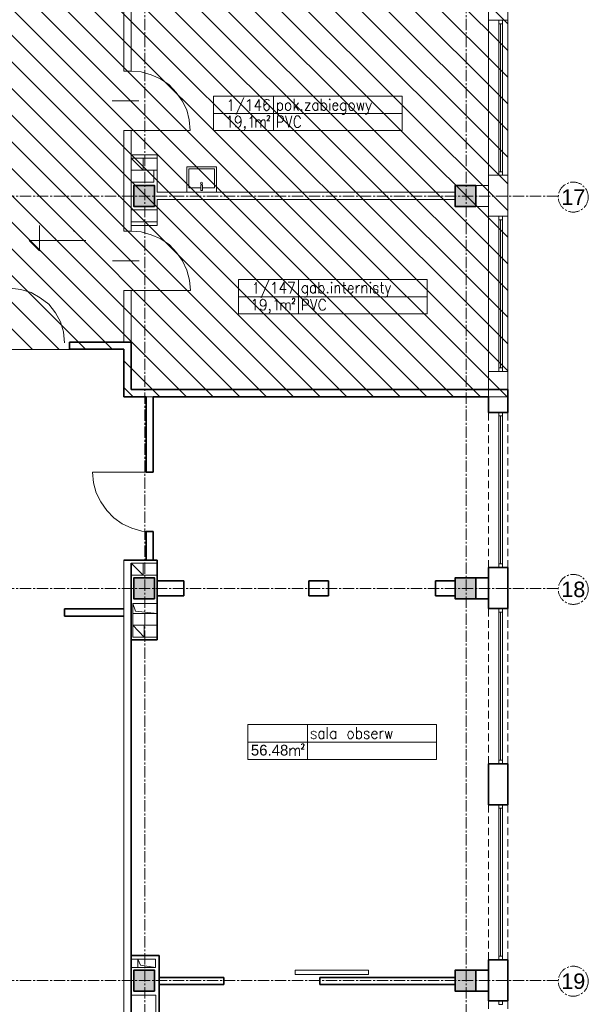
# Model space of a CAD drawing. Header units: millimetres. Extents: x -9409 to -3369, y 19372 to 27782.
# Tile 24 of 25: x -5500 to -4544, y 24533 to 26189. Entities that reach past the tile are written whole.
import ezdxf
from ezdxf.enums import TextEntityAlignment as Align

# ---------------------------------------------------------------- set-up
doc = ezdxf.new("R2010")
doc.units = ezdxf.units.MM
doc.linetypes.add('CENTER2', pattern=[28.575, 19.05, -3.175, 3.175, -3.175])
doc.linetypes.add('DASHED', pattern=[19.05, 12.7, -6.35])
doc.layers.add('D-opis', color=104, linetype='Continuous')
doc.layers.add('PDF _Geometria', color=7, linetype='Continuous')
for name, color, linetype, lineweight in [('sq_bud istn', 253, 'Continuous', 15), ('SQ_ISTN.Ściany', 140, 'Continuous', 35), ('Sq_Okna', 170, 'Continuous', 9), ('SQ_Osie', 220, 'CENTER2', 9)]:
    doc.layers.add(name, color=color, linetype=linetype, lineweight=lineweight)
doc.layers.add('SQ_Widok', color=7, linetype='DASHED', lineweight=15, true_color=0x474747)
doc.styles.add('ARIAL', font='arial.ttf')
doc.styles.get("Standard").update_dxf_attribs({"font": 'arial.ttf'})
pattern_1 = [(135, (-42245.2, -6343.187), (-22.45064, -22.45064), [])]

# ---------------------------------------------------------------- blocks, each defined once
blk = doc.blocks.new('słupy konstr bud B')
at = {"layer": 'SQ_ISTN.Ściany', "lineweight": 5}
h = blk.add_hatch(dxfattribs=at)
h.set_pattern_fill('JIS_STN_1E', color=256, scale=10)
h.paths.add_polyline_path([(21350.8, 18613.9), (21315.8, 18613.9), (21315.8, 18578.9), (21350.8, 18578.9)])
h.paths.add_polyline_path([(21890.8, 18613.9), (21855.8, 18613.9), (21855.8, 18578.9), (21890.8, 18578.9)])
h.paths.add_polyline_path([(22190.8, 18613.9), (22155.8, 18613.9), (22155.8, 18578.9), (22190.8, 18578.9)])
h.paths.add_polyline_path([(22730.8, 18613.9), (22695.8, 18613.9), (22695.8, 18578.9), (22730.8, 18578.9)])
h.paths.add_polyline_path([(22730.8, 17953.9), (22695.8, 17953.9), (22695.8, 17918.9), (22730.8, 17918.9)])
h.paths.add_polyline_path([(22190.8, 17953.9), (22155.8, 17953.9), (22155.8, 17918.9), (22190.8, 17918.9)])
h.paths.add_polyline_path([(21890.8, 17953.9), (21855.8, 17953.9), (21855.8, 17918.9), (21890.8, 17918.9)])
h.paths.add_polyline_path([(21350.8, 17953.9), (21315.8, 17953.9), (21315.8, 17918.9), (21350.8, 17918.9)])
h.paths.add_polyline_path([(21350.8, 17293.9), (21315.8, 17293.9), (21315.8, 17258.9), (21350.8, 17258.9)])
h.paths.add_polyline_path([(21890.8, 17293.9), (21855.8, 17293.9), (21855.8, 17258.9), (21890.8, 17258.9)])
h.paths.add_polyline_path([(22190.8, 17293.9), (22155.8, 17293.9), (22155.8, 17258.9), (22190.8, 17258.9)])
h.paths.add_polyline_path([(22730.8, 17293.9), (22695.8, 17293.9), (22695.8, 17258.9), (22730.8, 17258.9)])
h.paths.add_polyline_path([(22695.8, 16633.9), (22730.8, 16633.9), (22730.8, 16598.9), (22695.8, 16598.9)])
h.paths.add_polyline_path([(22695.8, 14653.9), (22730.8, 14653.9), (22730.8, 14618.9), (22695.8, 14618.9)])
h.paths.add_polyline_path([(22695.8, 15313.9), (22730.8, 15313.9), (22730.8, 15278.9), (22695.8, 15278.9)])
h.paths.add_polyline_path([(22695.8, 15973.9), (22730.8, 15973.9), (22730.8, 15938.9), (22695.8, 15938.9)])
h.paths.add_polyline_path([(22155.8, 14653.9), (22190.8, 14653.9), (22190.8, 14618.9), (22155.8, 14618.9)])
h.paths.add_polyline_path([(22155.8, 15313.9), (22190.8, 15313.9), (22190.8, 15278.9), (22155.8, 15278.9)])
h.paths.add_polyline_path([(22155.8, 15973.9), (22190.8, 15973.9), (22190.8, 15938.9), (22155.8, 15938.9)])
h.paths.add_polyline_path([(22155.8, 16633.9), (22190.8, 16633.9), (22190.8, 16598.9), (22155.8, 16598.9)])
h.paths.add_polyline_path([(21855.8, 14653.9), (21890.8, 14653.9), (21890.8, 14618.9), (21855.8, 14618.9)])
h.paths.add_polyline_path([(21855.8, 15313.9), (21890.8, 15313.9), (21890.8, 15278.9), (21855.8, 15278.9)])
h.paths.add_polyline_path([(21855.8, 15973.9), (21890.8, 15973.9), (21890.8, 15938.9), (21855.8, 15938.9)])
h.paths.add_polyline_path([(21855.8, 16633.9), (21890.8, 16633.9), (21890.8, 16598.9), (21855.8, 16598.9)])
h.paths.add_polyline_path([(21315.8, 14653.9), (21350.8, 14653.9), (21350.8, 14618.9), (21315.8, 14618.9)])
h.paths.add_polyline_path([(21315.8, 15313.9), (21350.8, 15313.9), (21350.8, 15278.9), (21315.8, 15278.9)])
h.paths.add_polyline_path([(21315.8, 15973.9), (21350.8, 15973.9), (21350.8, 15938.9), (21315.8, 15938.9)])
h.paths.add_polyline_path([(21315.8, 16633.9), (21350.8, 16633.9), (21350.8, 16598.9), (21315.8, 16598.9)])
at = {"layer": 'SQ_ISTN.Ściany'}
for points in [[(21315.8, 15973.9), (21350.8, 15973.9), (21350.8, 15938.9), (21315.8, 15938.9)], [(21855.8, 15973.9), (21890.8, 15973.9), (21890.8, 15938.9), (21855.8, 15938.9)], [(21315.8, 15313.9), (21350.8, 15313.9), (21350.8, 15278.9), (21315.8, 15278.9)], [(21855.8, 15313.9), (21890.8, 15313.9), (21890.8, 15278.9), (21855.8, 15278.9)], [(21315.8, 14653.9), (21350.8, 14653.9), (21350.8, 14618.9), (21315.8, 14618.9)], [(21855.8, 14653.9), (21890.8, 14653.9), (21890.8, 14618.9), (21855.8, 14618.9)]]:
    blk.add_lwpolyline(points, close=True, dxfattribs=at)
blk = doc.blocks.new('ist osie bud B')
at = {"layer": 'SQ_Osie'}
for p, q in [((21333.3, 13852.7), (21333.3, 19362.9)), ((21873.3, 13852.7), (21873.3, 19362.9))]:
    blk.add_line(p, q, dxfattribs=at)
for points in [[(21178.3, 15956.4), (22845.3, 15956.4)], [(21178.3, 15296.4), (22845.3, 15296.4)], [(21178.3, 14636.4), (22845.3, 14636.4)]]:
    blk.add_lwpolyline(points, dxfattribs=at)
at = {"layer": 'SQ_Osie', "linetype": 'ByBlock'}
for centre in [(21153.1, 15957.3), (21153.1, 15298.1), (21153.1, 14638.2)]:
    blk.add_circle(centre, 25.2, dxfattribs=at)
at = {"layer": 'SQ_Osie'}
for s, p in [('19', (21153.1, 15957.3)), ('18', (21153.1, 15298.1)), ('17', (21153.1, 14638.2))]:
    blk.add_text(s, height=26, rotation=180, dxfattribs=at).set_placement(p, align=Align.MIDDLE_CENTER)
blk = doc.blocks.new('sanit-umywalka')
for points in [[(47.8, -2.5), (0, -2.5), (0, 53.1), (47.8, 53.1)], [(14, 23.5), (14, 26.5), (3, 26.5), (3, 23.5)]]:
    blk.add_lwpolyline(points, close=True)
blk.add_lwpolyline([(8, 26.5), (8, 49.1), (43.8, 49.1), (43.8, 1.5), (8, 1.5), (8, 23.5)])
blk.add_circle((17, 25), 1.87)

msp = doc.modelspace()

# ---------------------------------------------------------------- hatches: boundary and pattern name
at = {"layer": 'sq_bud istn'}
h = msp.add_hatch(dxfattribs=at)
h.set_pattern_fill('LINE', color=256, scale=10, angle=135)
h.set_pattern_definition(pattern_1)
h.paths.add_polyline_path([(-4679.7, 26586.7), (-4581.7, 26586.7), (-4581.7, 26849.1), (-6739.6, 26849.1), (-6739.6, 26586.7), (-6199.7, 26586.7), (-6203, 25479.8), (-6739.6, 25479.8), (-6739.6, 23945.5), (-6203, 23945.5), (-6203, 23575.2), (-5917.7, 23574.8), (-5918, 23912.3), (-5754.7, 23912.3), (-5754.7, 24338.7), (-5554.7, 24338.7), (-5554.7, 25634.3), (-5324.7, 25634.3), (-5324.7, 25554.7), (-5287.7, 25554.7), (-4679.7, 25554.7)])
h = msp.add_hatch(dxfattribs=at)
h.set_pattern_fill('LINE', color=256, scale=10, angle=135)
h.set_pattern_definition(pattern_1)
h.paths.add_polyline_path([(-5452.6, 25842.1), (-5455.1, 25842.1), (-5456, 25841.2), (-5456.8, 25841.2), (-5456.8, 25840.4), (-5457.6, 25840.4), (-5457.6, 25839.5), (-5457.6, 25839.5), (-5458.5, 25838.7), (-5458.5, 25837.8), (-5458.5, 25837), (-5459.3, 25837), (-5459.3, 25836.1), (-5459.3, 25834.4), (-5459.3, 25831), (-5459.3, 25828.5), (-5459.3, 25827.7), (-5459.3, 25827.7), (-5458.5, 25826.8), (-5458.5, 25826), (-5458.5, 25825.1), (-5452.6, 25825.1), (-5453.4, 25825.1), (-5454.3, 25826), (-5454.3, 25826), (-5455.1, 25826.8), (-5455.1, 25827.7), (-5455.1, 25828.5), (-5455.1, 25829.4), (-5456, 25830.2), (-5456, 25832.7), (-5456, 25833.6), (-5455.1, 25834.4), (-5455.1, 25835.3), (-5455.1, 25836.1), (-5455.1, 25837), (-5455.1, 25837.8), (-5454.3, 25837.8), (-5454.3, 25838.7), (-5447.5, 25838.7), (-5447.5, 25840.4), (-5448.3, 25840.4), (-5449.2, 25841.2), (-5449.2, 25841.2), (-5450, 25842.1), (-5451.7, 25842.1)])
h = msp.add_hatch(dxfattribs=at)
h.set_pattern_fill('LINE', color=256, scale=10, angle=135)
h.set_pattern_definition(pattern_1)
h.paths.add_polyline_path([(-5414.5, 25842.1), (-5417, 25842.1), (-5417.9, 25841.2), (-5418.7, 25841.2), (-5418.7, 25840.4), (-5419.6, 25840.4), (-5419.6, 25839.5), (-5419.6, 25839.5), (-5420.4, 25838.7), (-5420.4, 25837.8), (-5420.4, 25837), (-5421.3, 25837), (-5421.3, 25836.1), (-5421.3, 25834.4), (-5421.3, 25831), (-5421.3, 25828.5), (-5421.3, 25827.7), (-5421.3, 25827.7), (-5420.4, 25826.8), (-5420.4, 25826), (-5420.4, 25825.1), (-5414.5, 25825.1), (-5415.3, 25825.1), (-5416.2, 25826), (-5416.2, 25826), (-5417, 25826.8), (-5417, 25827.7), (-5417, 25828.5), (-5417, 25829.4), (-5417.9, 25830.2), (-5417.9, 25832.7), (-5417.9, 25833.6), (-5417, 25834.4), (-5417, 25835.3), (-5417, 25836.1), (-5417, 25837), (-5417, 25837.8), (-5416.2, 25837.8), (-5416.2, 25838.7), (-5409.4, 25838.7), (-5409.4, 25840.4), (-5410.3, 25840.4), (-5411.1, 25841.2), (-5411.1, 25841.2), (-5412, 25842.1), (-5413.6, 25842.1)])
h = msp.add_hatch(dxfattribs=at)
h.set_pattern_fill('LINE', color=256, scale=10, angle=135)
h.set_pattern_definition(pattern_1)
h.paths.add_polyline_path([(-5447.5, 25838.7), (-5452.6, 25838.7), (-5450.9, 25838.7), (-5450.9, 25837.8), (-5450.9, 25837.8), (-5450, 25837), (-5450, 25836.1), (-5450, 25835.3), (-5450, 25831.9), (-5450, 25829.4), (-5450, 25828.5), (-5450, 25827.7), (-5450, 25826.8), (-5450.9, 25826.8), (-5450.9, 25826), (-5451.7, 25826), (-5451.7, 25825.1), (-5458.5, 25825.1), (-5457.6, 25824.3), (-5457.6, 25823.4), (-5456.8, 25823.4), (-5456, 25822.6), (-5455.1, 25822.6), (-5454.3, 25821.7), (-5450.9, 25821.7), (-5450, 25822.6), (-5449.2, 25822.6), (-5448.3, 25823.4), (-5448.3, 25824.3), (-5447.5, 25824.3), (-5447.5, 25825.1), (-5447.5, 25825.1), (-5446.6, 25826), (-5446.6, 25827.7), (-5446.6, 25828.5), (-5446.6, 25829.4), (-5445.8, 25830.2), (-5445.8, 25831), (-5445.8, 25834.4), (-5446.6, 25834.4), (-5446.6, 25836.1), (-5446.6, 25837), (-5446.6, 25837.8), (-5446.6, 25838.7)])
h = msp.add_hatch(dxfattribs=at)
h.set_pattern_fill('LINE', color=256, scale=10, angle=135)
h.set_pattern_definition(pattern_1)
h.paths.add_polyline_path([(-5439, 25826.8), (-5443.3, 25826.8), (-5443.3, 25822.6), (-5440.7, 25822.6), (-5440.7, 25821.7), (-5440.7, 25821.7), (-5441.6, 25820.9), (-5441.6, 25820.1), (-5442.4, 25820.1), (-5442.4, 25819.2), (-5443.3, 25819.2), (-5443.3, 25817.5), (-5442.4, 25818.4), (-5441.6, 25818.4), (-5440.7, 25819.2), (-5439.9, 25819.2), (-5439.9, 25820.1), (-5439.9, 25820.1), (-5439, 25820.9), (-5439, 25822.6)])
h = msp.add_hatch(dxfattribs=at)
h.set_pattern_fill('LINE', color=256, scale=10, angle=135)
h.set_pattern_definition(pattern_1)
h.paths.add_polyline_path([(-5409.4, 25838.7), (-5414.5, 25838.7), (-5412.8, 25838.7), (-5412.8, 25837.8), (-5412.8, 25837.8), (-5412, 25837), (-5412, 25836.1), (-5412, 25835.3), (-5412, 25831.9), (-5412, 25829.4), (-5412, 25828.5), (-5412, 25827.7), (-5412, 25826.8), (-5412.8, 25826.8), (-5412.8, 25826), (-5413.6, 25826), (-5413.6, 25825.1), (-5420.4, 25825.1), (-5419.6, 25824.3), (-5419.6, 25823.4), (-5418.7, 25823.4), (-5417.9, 25822.6), (-5417, 25822.6), (-5416.2, 25821.7), (-5412.8, 25821.7), (-5412, 25822.6), (-5411.1, 25822.6), (-5410.3, 25823.4), (-5410.3, 25824.3), (-5409.4, 25824.3), (-5409.4, 25825.1), (-5409.4, 25825.1), (-5408.6, 25826), (-5408.6, 25827.7), (-5408.6, 25828.5), (-5408.6, 25829.4), (-5407.7, 25830.2), (-5407.7, 25831), (-5407.7, 25834.4), (-5408.6, 25834.4), (-5408.6, 25836.1), (-5408.6, 25837), (-5408.6, 25837.8), (-5408.6, 25838.7)])
at = {"layer": 'SQ_ISTN.Ściany', "lineweight": 5}
h = msp.add_hatch(dxfattribs=at)
h.set_pattern_fill('JIS_STN_1E', color=256, scale=10, angle=180)
h.set_pattern_definition([(225, (16582.609, 40528.714), (7.0710678, -7.0710678), []), (225, (16575.559, 40528.714), (7.0710678, -7.0710678), [10, -5])])
h.paths.add_polyline_path([(-4768.2, 21914.8), (-4733.2, 21914.8), (-4733.2, 21949.8), (-4768.2, 21949.8)])
h.paths.add_polyline_path([(-5308.2, 21914.8), (-5273.2, 21914.8), (-5273.2, 21949.8), (-5308.2, 21949.8)])
h.paths.add_polyline_path([(-5608.2, 21914.8), (-5573.2, 21914.8), (-5573.2, 21949.8), (-5608.2, 21949.8)])
h.paths.add_polyline_path([(-6148.2, 21914.8), (-6113.2, 21914.8), (-6113.2, 21949.8), (-6148.2, 21949.8)])
h.paths.add_polyline_path([(-6148.2, 22574.8), (-6113.2, 22574.8), (-6113.2, 22609.8), (-6148.2, 22609.8)])
h.paths.add_polyline_path([(-5608.2, 22574.8), (-5573.2, 22574.8), (-5573.2, 22609.8), (-5608.2, 22609.8)])
h.paths.add_polyline_path([(-5308.2, 22574.8), (-5273.2, 22574.8), (-5273.2, 22609.8), (-5308.2, 22609.8)])
h.paths.add_polyline_path([(-4768.2, 22574.8), (-4733.2, 22574.8), (-4733.2, 22609.8), (-4768.2, 22609.8)])
h.paths.add_polyline_path([(-4768.2, 23234.8), (-4733.2, 23234.8), (-4733.2, 23269.8), (-4768.2, 23269.8)])
h.paths.add_polyline_path([(-5308.2, 23234.8), (-5273.2, 23234.8), (-5273.2, 23269.8), (-5308.2, 23269.8)])
h.paths.add_polyline_path([(-5608.2, 23234.8), (-5573.2, 23234.8), (-5573.2, 23269.8), (-5608.2, 23269.8)])
h.paths.add_polyline_path([(-6148.2, 23234.8), (-6113.2, 23234.8), (-6113.2, 23269.8), (-6148.2, 23269.8)])
h.paths.add_polyline_path([(-6113.2, 23894.8), (-6148.2, 23894.8), (-6148.2, 23929.8), (-6113.2, 23929.8)])
h.paths.add_polyline_path([(-6113.2, 25874.8), (-6148.2, 25874.8), (-6148.2, 25909.8), (-6113.2, 25909.8)])
h.paths.add_polyline_path([(-6113.2, 25214.8), (-6148.2, 25214.8), (-6148.2, 25249.8), (-6113.2, 25249.8)])
h.paths.add_polyline_path([(-6113.2, 24554.8), (-6148.2, 24554.8), (-6148.2, 24589.8), (-6113.2, 24589.8)])
h.paths.add_polyline_path([(-5573.2, 25874.8), (-5608.2, 25874.8), (-5608.2, 25909.8), (-5573.2, 25909.8)])
h.paths.add_polyline_path([(-5573.2, 25214.8), (-5608.2, 25214.8), (-5608.2, 25249.8), (-5573.2, 25249.8)])
h.paths.add_polyline_path([(-5573.2, 24554.8), (-5608.2, 24554.8), (-5608.2, 24589.8), (-5573.2, 24589.8)])
h.paths.add_polyline_path([(-5573.2, 23894.8), (-5608.2, 23894.8), (-5608.2, 23929.8), (-5573.2, 23929.8)])
h.paths.add_polyline_path([(-5273.2, 25874.8), (-5308.2, 25874.8), (-5308.2, 25909.8), (-5273.2, 25909.8)])
h.paths.add_polyline_path([(-5273.2, 25214.8), (-5308.2, 25214.8), (-5308.2, 25249.8), (-5273.2, 25249.8)])
h.paths.add_polyline_path([(-5273.2, 24554.8), (-5308.2, 24554.8), (-5308.2, 24589.8), (-5273.2, 24589.8)])
h.paths.add_polyline_path([(-5273.2, 23894.8), (-5308.2, 23894.8), (-5308.2, 23929.8), (-5273.2, 23929.8)])
h.paths.add_polyline_path([(-4733.2, 25874.8), (-4768.2, 25874.8), (-4768.2, 25909.8), (-4733.2, 25909.8)])
h.paths.add_polyline_path([(-4733.2, 25214.8), (-4768.2, 25214.8), (-4768.2, 25249.8), (-4733.2, 25249.8)])
h.paths.add_polyline_path([(-4733.2, 24554.8), (-4768.2, 24554.8), (-4768.2, 24589.8), (-4733.2, 24589.8)])
h.paths.add_polyline_path([(-4733.2, 23894.8), (-4768.2, 23894.8), (-4768.2, 23929.8), (-4733.2, 23929.8)])

# ---------------------------------------------------------------- linework, layer by layer
at = {"layer": 'PDF _Geometria', "lineweight": 9}
msp.add_lwpolyline([(-5277.5, 25427.7), (-5377.4, 25427.7), (-5375.7, 25410), (-5371.5, 25393), (-5363.8, 25377.8), (-5353.7, 25363.4), (-5341.8, 25350.7), (-5327.5, 25340.6), (-5311.4, 25333.8), (-5294.5, 25328.7), (-5277.5, 25327.9)], dxfattribs=at)
at = {"layer": 'PDF _Geometria', "lineweight": 13}
for points in [[(-5268.7, 25274.6), (-5312.7, 25274.6), (-5312.7, 25254.3), (-5268.7, 25254.3)], [(-5292.4, 25274.6), (-5292.4, 25254.3), (-5312.7, 25274.6)], [(-5310.1, 25189.9), (-5268.7, 25189.9), (-5305.1, 25194.2), (-5310.1, 25206.9)], [(-5290.7, 25170.5), (-5290.7, 25150.2), (-5310.1, 25170.5), (-5268.7, 25170.5)], [(-4983.1, 24998.7), (-4983.1, 24979.3)], [(-4934, 24998.7), (-4934, 24979.3)], [(-5001.7, 24989.4), (-5002.5, 24991.1), (-5005.1, 24992), (-5006.8, 24992), (-5009.3, 24991.1), (-5010.1, 24989.4), (-5009.3, 24987.7), (-5007.6, 24986.9), (-5004.2, 24985.2), (-5002.5, 24984.3), (-5001.7, 24982.6), (-5001.7, 24981.8), (-5002.5, 24980.1), (-5005.1, 24979.3), (-5006.8, 24979.3), (-5009.3, 24980.1), (-5010.1, 24981.8)], [(-4989, 24989.4), (-4989.8, 24991.1), (-4991.5, 24992), (-4994.1, 24992), (-4995.7, 24991.1), (-4996.6, 24989.4), (-4997.4, 24986.9), (-4997.4, 24984.3), (-4996.6, 24981.8), (-4995.7, 24980.1), (-4994.1, 24979.3), (-4991.5, 24979.3), (-4989.8, 24980.1), (-4989, 24981.8)], [(-4989, 24992), (-4989, 24979.3)], [(-4968.7, 24989.4), (-4970.4, 24991.1), (-4972.1, 24992), (-4973.7, 24992), (-4975.4, 24991.1), (-4977.1, 24989.4), (-4978, 24986.9), (-4978, 24984.3), (-4977.1, 24981.8), (-4975.4, 24980.1), (-4973.7, 24979.3), (-4972.1, 24979.3), (-4970.4, 24980.1), (-4968.7, 24981.8)], [(-4968.7, 24992), (-4968.7, 24979.3)], [(-4934, 24989.4), (-4932.3, 24991.1), (-4931.4, 24992), (-4928.9, 24992), (-4927.2, 24991.1), (-4925.5, 24989.4), (-4925.5, 24981.8), (-4927.2, 24980.1), (-4928.9, 24979.3), (-4931.4, 24979.3), (-4932.3, 24980.1), (-4934, 24981.8)], [(-4912.8, 24989.4), (-4913.7, 24991.1), (-4915.4, 24992), (-4917.9, 24992), (-4920.4, 24991.1), (-4920.4, 24987.7), (-4918.7, 24986.9), (-4915.4, 24985.2), (-4913.7, 24984.3), (-4912.8, 24982.6), (-4912.8, 24981.8), (-4913.7, 24980.1), (-4915.4, 24979.3), (-4917.9, 24979.3), (-4920.4, 24980.1), (-4920.4, 24981.8)], [(-4908.6, 24986.9), (-4899.3, 24986.9), (-4899.3, 24988.6), (-4900.1, 24990.3), (-4901, 24991.1), (-4902.7, 24992), (-4904.4, 24992), (-4906.1, 24991.1), (-4907.7, 24989.4), (-4908.6, 24986.9), (-4908.6, 24984.3), (-4907.7, 24981.8), (-4906.1, 24980.1), (-4904.4, 24979.3), (-4902.7, 24979.3), (-4901, 24980.1), (-4899.3, 24981.8)], [(-4894.2, 24992), (-4894.2, 24979.3)], [(-4894.2, 24986.9), (-4893.4, 24989.4), (-4892.5, 24991.1), (-4890.8, 24992), (-4888.3, 24992)], [(-4885.7, 24992), (-4882.4, 24979.3), (-4879.8, 24992), (-4877.3, 24979.3), (-4873.9, 24992)], [(-4799.4, 24973.3), (-5016.1, 24973.3), (-5116.7, 24973.3)], [(-5026.2, 24969.1), (-5026.2, 24970), (-5025.4, 24970.8), (-5022.8, 24970.8), (-5022.8, 24970), (-5022, 24969.1), (-5022, 24968.3), (-5022.8, 24967.4), (-5022.8, 24965.7), (-5027.1, 24961.5), (-5022, 24961.5)], [(-5045.7, 24963.2), (-5045.7, 24950.5)], [(-5045.7, 24959.8), (-5043.1, 24962.3), (-5041.4, 24963.2), (-5039.7, 24963.2), (-5038.1, 24962.3), (-5037.2, 24959.8), (-5037.2, 24950.5)], [(-5037.2, 24959.8), (-5035.5, 24962.3), (-5033.8, 24963.2), (-5031.3, 24963.2), (-5030.4, 24962.3), (-5029.6, 24959.8), (-5029.6, 24950.5)], [(-5265.7, 24577.3), (-5265.7, 24614.6), (-5313.1, 24614.6)], [(-5301.2, 24594.3), (-5301.2, 24608.6), (-5297, 24598.5), (-5271.6, 24594.3)], [(-5312.7, 24497), (-5312.7, 24547.7), (-5271.2, 24547.7), (-5271.2, 24497), (-5286.5, 24501.2), (-5291.5, 24513.9), (-5291.5, 24497), (-5308.5, 24501.2), (-5312.7, 24513.9), (-5271.2, 24513.9)]]:
    msp.add_lwpolyline(points, dxfattribs=at)
for points in [[(-5268.7, 25206.9), (-5310.1, 25206.9), (-5310.1, 25150.2), (-5268.7, 25150.2)], [(-4799.4, 24944.6), (-4799.4, 25003), (-5016.1, 25003), (-5116.7, 25003), (-5116.7, 24944.6), (-5016.1, 24944.6), (-5016.1, 25003), (-5016.1, 24944.6)], [(-4945, 24992), (-4946.7, 24991.1), (-4947.5, 24989.4), (-4948.4, 24986.9), (-4948.4, 24984.3), (-4947.5, 24981.8), (-4946.7, 24980.1), (-4945, 24979.3), (-4942.4, 24979.3), (-4941.6, 24980.1), (-4939.9, 24981.8), (-4939.1, 24984.3), (-4939.1, 24986.9), (-4939.9, 24989.4), (-4941.6, 24991.1), (-4942.4, 24992)], [(-5313.1, 24608.6), (-5271.6, 24608.6), (-5271.6, 24594.3), (-5313.1, 24594.3)], [(-4913.7, 24582.4), (-4913.7, 24590), (-5037.2, 24590), (-5037.2, 24582.4)]]:
    msp.add_lwpolyline(points, close=True, dxfattribs=at)
at = {"layer": 'sq_bud istn'}
for p, q in [((-5324.7, 26290.2), (-5324.7, 26102.4)), ((-4711.7, 26257.3), (-4711.7, 26188.3)), ((-4679.7, 26257.3), (-4679.7, 26188.3)), ((-5312.7, 26216.7), (-5312.7, 26102.4)), ((-4694.7, 26182.3), (-4694.7, 25933.3)), ((-4691.7, 26182.3), (-4691.7, 25933.3)), ((-4688.7, 26182.3), (-4688.7, 25933.3)), ((-5324.9, 26102.4), (-5313.1, 26102.4)), ((-5313.1, 26102.5), (-5324.7, 26102.5)), ((-5324.7, 26002.5), (-5324.7, 25833.2)), ((-5313.1, 26002.5), (-5324.7, 26002.5)), ((-5312.7, 26002.5), (-5312.7, 25833.2)), ((-5292.4, 25935.8), (-5312.7, 25956.2)), ((-5292.2, 25935.8), (-5292.2, 25956.2)), ((-5312.5, 25915.5), (-5312.5, 25935.8)), ((-5274.5, 25935.8), (-5274.5, 25915.5)), ((-4711.7, 25927.3), (-4711.7, 25858.3)), ((-4679.7, 25927.3), (-4679.7, 25858.3)), ((-5274.6, 25915.5), (-5312.7, 25915.5)), ((-4733.2, 25909.8), (-4711.7, 25909.8)), ((-4768.2, 25898.7), (-5268.7, 25898.7)), ((-4768.2, 25886.7), (-5268.7, 25886.7)), ((-4733.2, 25874.8), (-4711.7, 25874.8)), ((-4694.7, 25852.3), (-4694.7, 25603.3)), ((-4691.7, 25852.3), (-4691.7, 25603.3)), ((-4688.7, 25852.3), (-4688.7, 25603.3)), ((-5312.7, 25833.2), (-5324.7, 25833.2)), ((-5312.7, 25733.2), (-5324.9, 25733.2)), ((-5324.7, 25733.2), (-5324.7, 25646.7)), ((-5312.7, 25733.2), (-5324.7, 25733.2)), ((-5312.7, 25733.2), (-5312.7, 25646.7)), ((-4711.7, 25597.3), (-4711.7, 25554.7)), ((-4679.7, 25597.3), (-4679.7, 25554.7)), ((-5324.7, 25279.6), (-5324.7, 24491))]:
    msp.add_line(p, q, dxfattribs=at)
for points in [[(-4679.7, 26586.7), (-4581.7, 26586.7), (-4581.7, 26849.1), (-6739.6, 26849.1), (-6739.6, 26586.7), (-6199.7, 26586.7), (-6203, 25479.8), (-6739.6, 25479.8), (-6739.6, 23945.5), (-6203, 23945.5), (-6203, 23575.2), (-5917.7, 23574.8), (-5918, 23912.3), (-5754.7, 23912.3), (-5754.7, 24338.7), (-5554.7, 24338.7), (-5554.7, 25634.3), (-5324.7, 25634.3), (-5324.7, 25554.7), (-5287.7, 25554.7), (-4679.7, 25554.7)], [(-4694.7, 26182.3), (-4688.7, 26182.3), (-4688.7, 26188.3), (-4694.7, 26188.3)], [(-5049.9, 26049.1), (-5051.6, 26048.2), (-5053.3, 26046.5), (-5053.3, 26038.9), (-5051.6, 26037.2), (-5049.9, 26036.4), (-5047.4, 26036.4), (-5046.5, 26037.2), (-5044.8, 26038.9), (-5044, 26042.3), (-5044, 26044), (-5044.8, 26046.5), (-5046.5, 26048.2), (-5047.4, 26049.1)], [(-4979.7, 26055), (-4978.8, 26054.2), (-4978, 26055), (-4978.8, 26055.8)], [(-4943.3, 26049.1), (-4945, 26048.2), (-4945.8, 26046.5), (-4946.7, 26044), (-4946.7, 26042.3), (-4945.8, 26038.9), (-4945, 26037.2), (-4943.3, 26036.4), (-4940.8, 26036.4), (-4939.9, 26037.2), (-4938.2, 26038.9), (-4937.4, 26042.3), (-4937.4, 26044), (-4938.2, 26046.5), (-4939.9, 26048.2), (-4940.8, 26049.1)], [(-5026.2, 26038.1), (-5026.2, 26036.4), (-5025.4, 26037.2)], [(-4694.7, 25927.3), (-4688.7, 25927.3), (-4688.7, 25933.3), (-4694.7, 25933.3)], [(-4694.7, 25852.3), (-4688.7, 25852.3), (-4688.7, 25858.3), (-4694.7, 25858.3)], [(-4815, 25694.2), (-4815, 25751.8), (-5031.6, 25751.8), (-5132.3, 25751.8), (-5132.3, 25694.2), (-5031.6, 25694.2), (-5031.6, 25751.8), (-5031.6, 25694.2)], [(-4976.6, 25746.7), (-4975.7, 25745.9), (-4974.9, 25746.7), (-4975.7, 25747.6)], [(-4911.4, 25746.7), (-4910.6, 25745.9), (-4909.7, 25746.7), (-4910.6, 25747.6)], [(-4982.5, 25730.6), (-4983.4, 25729.8), (-4982.5, 25728.9), (-4981.7, 25729.8)], [(-4694.7, 25597.3), (-4688.7, 25597.3), (-4688.7, 25603.3), (-4694.7, 25603.3)]]:
    msp.add_lwpolyline(points, close=True, dxfattribs=at)
for points in [[(-4711.7, 25927.3), (-4711.7, 26188.3)], [(-4711.7, 26188.3), (-4679.7, 26188.3)], [(-4679.7, 25927.3), (-4679.7, 26188.3)], [(-5313.1, 26002.5), (-5213.2, 26002.5), (-5214.9, 26020.3), (-5219.1, 26037.2), (-5226.8, 26052.5), (-5236.9, 26066.8), (-5248.8, 26079.5), (-5263.2, 26089.7), (-5279.2, 26096.5), (-5296.1, 26101.5), (-5313.1, 26102.4)], [(-4857, 26031.3), (-4857, 26002.5), (-5073.6, 26002.5), (-5073.6, 26031.3), (-5073.6, 26060.1), (-5174.3, 26060.1), (-5174.3, 26002.5), (-5073.6, 26002.5), (-5073.6, 26060.1), (-4857, 26060.1), (-4857, 26031.3), (-5174.3, 26031.3)], [(-5123.5, 26058.4), (-5136.2, 26029.6)], [(-5299.5, 26052.5), (-5344.4, 26052.5)], [(-5148.1, 26051.6), (-5146.4, 26052.5), (-5144.7, 26055), (-5144.7, 26035.5)], [(-5117.6, 26051.6), (-5115.9, 26052.5), (-5113.4, 26055), (-5113.4, 26035.5)], [(-5097.3, 26035.5), (-5097.3, 26055), (-5104.9, 26042.3), (-5093.9, 26042.3)], [(-5080.4, 26052.5), (-5081.2, 26054.2), (-5083.8, 26055), (-5085.5, 26055), (-5087.2, 26054.2), (-5088.8, 26051.6), (-5089.7, 26046.5), (-5089.7, 26042.3), (-5088.8, 26038.9), (-5087.2, 26037.2), (-5085.5, 26035.5), (-5084.6, 26035.5), (-5082.1, 26037.2), (-5080.4, 26038.9), (-5080.4, 26044.8), (-5082.1, 26046.5), (-5084.6, 26047.4), (-5085.5, 26047.4), (-5087.2, 26046.5), (-5088.8, 26044.8), (-5089.7, 26042.3)], [(-5066.8, 26049.1), (-5066.8, 26029.6)], [(-5066.8, 26046.5), (-5065.1, 26048.2), (-5063.5, 26049.1), (-5061.8, 26049.1), (-5060.1, 26048.2), (-5058.4, 26046.5), (-5058.4, 26038.9), (-5060.1, 26037.2), (-5061.8, 26036.4), (-5063.5, 26036.4), (-5065.1, 26037.2), (-5066.8, 26038.9)], [(-5038.9, 26055.8), (-5038.9, 26036.4)], [(-5031.3, 26049.1), (-5038.9, 26039.8)], [(-5036.4, 26044), (-5031.3, 26036.4)], [(-5011.8, 26036.4), (-5020.3, 26036.4), (-5011.8, 26049.1), (-5020.3, 26049.1)], [(-4999.1, 26046.5), (-5000, 26048.2), (-5001.7, 26049.1), (-5004.2, 26049.1), (-5005.1, 26048.2), (-5006.8, 26046.5), (-5007.6, 26044), (-5007.6, 26042.3), (-5006.8, 26038.9), (-5005.1, 26037.2), (-5004.2, 26036.4), (-5001.7, 26036.4), (-5000, 26037.2), (-4999.1, 26038.9)], [(-4999.1, 26049.1), (-4999.1, 26036.4)], [(-4993.2, 26055.8), (-4993.2, 26036.4)], [(-4993.2, 26046.5), (-4991.5, 26048.2), (-4989.8, 26049.1), (-4988.2, 26049.1), (-4986.5, 26048.2), (-4984.8, 26046.5), (-4983.9, 26044), (-4983.9, 26042.3), (-4984.8, 26038.9), (-4986.5, 26037.2), (-4988.2, 26036.4), (-4989.8, 26036.4), (-4991.5, 26037.2), (-4993.2, 26038.9)], [(-4978.8, 26048.2), (-4978.8, 26036.4)], [(-4973.8, 26044), (-4965.3, 26044), (-4965.3, 26045.7), (-4966.2, 26047.4), (-4967, 26048.2), (-4967.8, 26049.1), (-4970.4, 26049.1), (-4972.1, 26048.2), (-4972.9, 26046.5), (-4973.8, 26044), (-4973.8, 26042.3), (-4972.9, 26038.9), (-4972.1, 26037.2), (-4970.4, 26036.4), (-4967.8, 26036.4), (-4967, 26037.2), (-4965.3, 26038.9)], [(-4951.8, 26046.5), (-4953.5, 26048.2), (-4955.2, 26049.1), (-4956.8, 26049.1), (-4958.5, 26048.2), (-4960.2, 26046.5), (-4961.1, 26044), (-4961.1, 26042.3), (-4960.2, 26038.9), (-4958.5, 26037.2), (-4956.8, 26036.4), (-4955.2, 26036.4), (-4953.5, 26037.2), (-4951.8, 26038.9)], [(-4951.8, 26049.1), (-4951.8, 26034.7), (-4952.6, 26032.1), (-4953.5, 26031.3), (-4955.2, 26029.6), (-4956.8, 26029.6), (-4958.5, 26031.3)], [(-4933.2, 26049.1), (-4929.8, 26036.4), (-4927.2, 26049.1), (-4923.8, 26036.4), (-4921.3, 26049.1)], [(-4917.9, 26049.1), (-4913.7, 26036.4), (-4908.6, 26049.1)], [(-5149.8, 26022.8), (-5148.9, 26023.7), (-5146.4, 26027.1), (-5146.4, 26007.6)], [(-5127.8, 26020.3), (-5128.6, 26017.8), (-5130.3, 26016.1), (-5132.8, 26015.2), (-5133.7, 26015.2), (-5135.4, 26016.1), (-5137.1, 26017.8), (-5137.9, 26020.3), (-5137.9, 26021.1), (-5137.1, 26023.7), (-5135.4, 26026.2), (-5133.7, 26027.1), (-5132.8, 26027.1), (-5130.3, 26026.2), (-5128.6, 26023.7), (-5127.8, 26020.3), (-5127.8, 26016.1), (-5128.6, 26011), (-5130.3, 26008.5), (-5132.8, 26007.6), (-5133.7, 26007.6), (-5136.2, 26008.5), (-5137.1, 26010.1)], [(-5113.4, 26022.8), (-5111.7, 26023.7), (-5110, 26027.1), (-5110, 26007.6)], [(-5083.8, 26026.2), (-5083.8, 26027.1), (-5082.9, 26027.9), (-5080.4, 26027.9), (-5080.4, 26027.1), (-5079.5, 26026.2), (-5079.5, 26025.4), (-5080.4, 26024.5), (-5080.4, 26022.8), (-5084.6, 26018.6), (-5079.5, 26018.6)], [(-5066.8, 26007.6), (-5066.8, 26027.1), (-5060.1, 26027.1), (-5058.4, 26026.2), (-5057.5, 26025.4), (-5056.7, 26022.8), (-5056.7, 26020.3), (-5057.5, 26018.6), (-5058.4, 26017.8), (-5060.1, 26016.9), (-5066.8, 26016.9)], [(-5053.3, 26027.1), (-5047.4, 26007.6), (-5042.3, 26027.1)], [(-5027.9, 26022), (-5028.8, 26023.7), (-5030.5, 26026.2), (-5031.3, 26027.1), (-5034.7, 26027.1), (-5036.4, 26026.2), (-5037.2, 26023.7), (-5038.1, 26022), (-5038.9, 26019.5), (-5038.9, 26015.2), (-5038.1, 26011.8), (-5037.2, 26010.1), (-5036.4, 26008.5), (-5034.7, 26007.6), (-5031.3, 26007.6), (-5030.5, 26008.5), (-5028.8, 26010.1), (-5027.9, 26011.8)], [(-4913.7, 26036.4), (-4914.5, 26033), (-4916.2, 26031.3), (-4917.9, 26029.6), (-4918.8, 26029.6)], [(-5121, 26008.5), (-5121.8, 26007.6), (-5122.7, 26008.5), (-5121.8, 26009.3), (-5121, 26008.5), (-5121, 26006.8), (-5121.8, 26005.1), (-5122.7, 26004.2)], [(-5103.2, 26020.3), (-5103.2, 26007.6)], [(-5103.2, 26016.9), (-5100.7, 26019.5), (-5099, 26020.3), (-5097.3, 26020.3), (-5095.6, 26019.5), (-5094.8, 26016.9), (-5094.8, 26007.6)], [(-5094.8, 26016.9), (-5093.1, 26019.5), (-5091.4, 26020.3), (-5088.8, 26020.3), (-5088, 26019.5), (-5087.2, 26016.9), (-5087.2, 26007.6)], [(-5268.7, 25898.7), (-5268.7, 25961.8), (-5312.7, 25961.8)], [(-5268.7, 25935.8), (-5312.7, 25935.8), (-5312.7, 25956.2), (-5268.7, 25956.2)], [(-4711.7, 25927.3), (-4679.7, 25927.3)], [(-5312.7, 25842.8), (-5268.7, 25842.8), (-5268.7, 25886.7)], [(-5268.7, 25848.7), (-5312.7, 25848.7), (-5312.7, 25869), (-5268.7, 25869)], [(-4711.7, 25597.3), (-4711.7, 25858.3)], [(-4711.7, 25858.3), (-4679.7, 25858.3)], [(-4679.7, 25597.3), (-4679.7, 25858.3)], [(-5467, 25842.9), (-5467, 25800.3), (-5483.9, 25817.5), (-5389.1, 25817.5)], [(-5312.7, 25733.2), (-5212.8, 25733.2), (-5214.5, 25750.9), (-5218.8, 25767.9), (-5226.4, 25783.1), (-5236.5, 25797.5), (-5248.4, 25810.2), (-5262.8, 25820.3), (-5278.8, 25827.1), (-5295.8, 25832.2), (-5312.7, 25833)], [(-5299.2, 25783.1), (-5344, 25783.1)], [(-5106, 25743.3), (-5104.4, 25744.2), (-5102.7, 25747.6), (-5102.7, 25728.1)], [(-5081.5, 25750.9), (-5094.2, 25721.3)], [(-5075.6, 25743.3), (-5073.9, 25744.2), (-5071.4, 25747.6), (-5071.4, 25728.1)], [(-5055.3, 25728.1), (-5055.3, 25747.6), (-5062.9, 25734.9), (-5051.9, 25734.9)], [(-5045.1, 25728.1), (-5038.3, 25747.6), (-5048.5, 25747.6)], [(-4996.9, 25747.6), (-4996.9, 25728.9)], [(-4955.4, 25747.6), (-4955.4, 25732.3), (-4954.6, 25729.8), (-4952.9, 25728.9), (-4952, 25728.9)], [(-4892, 25747.6), (-4892, 25732.3), (-4891.1, 25729.8), (-4889.4, 25728.9), (-4887.7, 25728.9)], [(-5516.2, 25645.2), (-5516.2, 25737.4), (-5498.4, 25734.9), (-5480.6, 25729.8), (-5465.4, 25721.3), (-5451, 25710.3), (-5440, 25695.9), (-5431.5, 25680.7), (-5426.5, 25663.8), (-5424.8, 25645.2)], [(-5016.3, 25738.3), (-5018, 25740.8), (-5019.7, 25741.6), (-5021.4, 25741.6), (-5023.1, 25740.8), (-5024.8, 25738.3), (-5025.7, 25735.7), (-5025.7, 25734), (-5024.8, 25731.5), (-5023.1, 25729.8), (-5021.4, 25728.9), (-5019.7, 25728.9), (-5018, 25729.8), (-5016.3, 25731.5)], [(-5016.3, 25741.6), (-5016.3, 25726.4), (-5017.2, 25723.9), (-5018, 25723), (-5019.7, 25722.2), (-5021.4, 25722.2), (-5023.1, 25723)], [(-5002.8, 25738.3), (-5004.5, 25740.8), (-5005.4, 25741.6), (-5007.9, 25741.6), (-5009.6, 25740.8), (-5011.3, 25738.3), (-5011.3, 25731.5), (-5009.6, 25729.8), (-5007.9, 25728.9), (-5005.4, 25728.9), (-5004.5, 25729.8), (-5002.8, 25731.5)], [(-5002.8, 25741.6), (-5002.8, 25728.9)], [(-4996.9, 25738.3), (-4995.2, 25740.8), (-4994.4, 25741.6), (-4991.8, 25741.6), (-4990.1, 25740.8), (-4989.3, 25738.3), (-4988.4, 25735.7), (-4988.4, 25734), (-4989.3, 25731.5), (-4990.1, 25729.8), (-4991.8, 25728.9), (-4994.4, 25728.9), (-4995.2, 25729.8), (-4996.9, 25731.5)], [(-4975.7, 25740.8), (-4975.7, 25728.9)], [(-4969.8, 25741.6), (-4969.8, 25728.9)], [(-4969.8, 25737.4), (-4968.1, 25740.8), (-4966.4, 25741.6), (-4963.9, 25741.6), (-4963, 25740.8), (-4962.2, 25737.4), (-4962.2, 25728.9)], [(-4957.1, 25741.6), (-4952, 25741.6)], [(-4947.8, 25735.7), (-4939.3, 25735.7), (-4939.3, 25737.4), (-4940.2, 25739.9), (-4941, 25740.8), (-4941.9, 25741.6), (-4944.4, 25741.6), (-4946.1, 25740.8), (-4947, 25738.3), (-4947.8, 25735.7), (-4947.8, 25734), (-4947, 25731.5), (-4946.1, 25729.8), (-4944.4, 25728.9), (-4941.9, 25728.9), (-4941, 25729.8), (-4939.3, 25731.5)], [(-4934.3, 25741.6), (-4934.3, 25728.9)], [(-4934.3, 25735.7), (-4933.4, 25738.3), (-4931.7, 25740.8), (-4930.9, 25741.6), (-4928.4, 25741.6)], [(-4925, 25741.6), (-4925, 25728.9)], [(-4925, 25737.4), (-4922.4, 25740.8), (-4920.7, 25741.6), (-4919, 25741.6), (-4917.3, 25740.8), (-4916.5, 25737.4), (-4916.5, 25728.9)], [(-4910.6, 25740.8), (-4910.6, 25728.9)], [(-4897.9, 25738.3), (-4897.9, 25740.8), (-4900.4, 25741.6), (-4903, 25741.6), (-4904.7, 25740.8), (-4905.5, 25738.3), (-4904.7, 25736.6), (-4903.8, 25735.7), (-4899.6, 25734.9), (-4897.9, 25734), (-4897.9, 25729.8), (-4900.4, 25728.9), (-4903, 25728.9), (-4904.7, 25729.8), (-4905.5, 25731.5)], [(-4893.7, 25741.6), (-4888.6, 25741.6)], [(-4881, 25728.9), (-4881.8, 25724.7), (-4883.5, 25723), (-4885.2, 25722.2), (-4886, 25722.2)], [(-4885.2, 25741.6), (-4881, 25728.9), (-4876.7, 25741.6)], [(-4815, 25723), (-5031.6, 25723), (-5132.3, 25723)], [(-5107.7, 25715.4), (-5106.9, 25716.3), (-5104.4, 25718.8), (-5104.4, 25700.2)], [(-5085.7, 25712.9), (-5086.6, 25709.5), (-5088.3, 25707.8), (-5090.8, 25706.9), (-5091.7, 25706.9), (-5093.3, 25707.8), (-5095, 25709.5), (-5095.9, 25712.9), (-5095.9, 25713.7), (-5095, 25716.3), (-5093.3, 25717.9), (-5091.7, 25718.8), (-5090.8, 25718.8), (-5088.3, 25717.9), (-5086.6, 25716.3), (-5085.7, 25712.9), (-5085.7, 25707.8), (-5086.6, 25703.6), (-5088.3, 25701), (-5090.8, 25700.2), (-5091.7, 25700.2), (-5094.2, 25701), (-5095, 25702.7)], [(-5071.4, 25715.4), (-5069.7, 25716.3), (-5068, 25718.8), (-5068, 25700.2)], [(-5061.2, 25712.9), (-5061.2, 25700.2)], [(-5061.2, 25708.6), (-5058.7, 25712), (-5057, 25712.9), (-5055.3, 25712.9), (-5053.6, 25712), (-5052.7, 25708.6), (-5052.7, 25700.2)], [(-5052.7, 25708.6), (-5051, 25712), (-5049.4, 25712.9), (-5046.8, 25712.9), (-5046, 25712), (-5045.1, 25708.6), (-5045.1, 25700.2)], [(-5041.7, 25717.9), (-5041.7, 25719.6), (-5040.9, 25719.6), (-5040.9, 25720.5), (-5039.2, 25720.5), (-5038.3, 25719.6), (-5037.5, 25718.8), (-5037.5, 25717.9), (-5038.3, 25717.1), (-5038.3, 25715.4), (-5042.6, 25711.2), (-5037.5, 25711.2)], [(-5024.8, 25700.2), (-5024.8, 25718.8), (-5018, 25718.8), (-5016.3, 25717.9), (-5015.5, 25717.1), (-5014.7, 25715.4), (-5014.7, 25712.9), (-5015.5, 25711.2), (-5016.3, 25709.5), (-5018, 25708.6), (-5024.8, 25708.6)], [(-5011.3, 25718.8), (-5005.4, 25700.2), (-5000.3, 25718.8)], [(-4985.9, 25714.6), (-4986.7, 25716.3), (-4988.4, 25717.9), (-4989.3, 25718.8), (-4992.7, 25718.8), (-4994.4, 25717.9), (-4995.2, 25716.3), (-4996, 25714.6), (-4996.9, 25712), (-4996.9, 25706.9), (-4996, 25704.4), (-4995.2, 25702.7), (-4994.4, 25701), (-4992.7, 25700.2), (-4989.3, 25700.2), (-4988.4, 25701), (-4986.7, 25702.7), (-4985.9, 25704.4)], [(-5079, 25701), (-5079.8, 25700.2), (-5080.7, 25701), (-5079.8, 25701.9), (-5079, 25701), (-5079, 25698.5), (-5079.8, 25696.8), (-5080.7, 25695.9)], [(-4711.7, 25597.3), (-4679.7, 25597.3)]]:
    msp.add_lwpolyline(points, dxfattribs=at)
at = {"layer": 'SQ_ISTN.Ściany'}
for p, q in [((-5312.7, 25646.7), (-5416.2, 25646.7)), ((-5416.2, 25646.7), (-5416.2, 25634.7)), ((-5312.7, 25646.7), (-5312.7, 25566.7)), ((-5324.7, 25634.7), (-5416.2, 25634.7)), ((-5324.7, 25634.7), (-5324.7, 25554.7)), ((-5287.7, 25566.7), (-5312.7, 25566.7)), ((-4679.7, 25566.7), (-5287.7, 25566.7)), ((-4679.7, 25528.3), (-4679.7, 25566.7)), ((-5287.7, 25554.7), (-5324.7, 25554.7)), ((-5287.7, 25554.7), (-5287.7, 25427.7)), ((-5275.7, 25554.7), (-5275.7, 25427.7)), ((-4711.7, 25554.7), (-5275.7, 25554.7)), ((-4711.7, 25528.3), (-4711.7, 25554.7)), ((-5287.7, 25427.7), (-5275.7, 25427.7)), ((-5287.7, 25327.7), (-5287.7, 25279.6)), ((-5287.7, 25327.7), (-5275.7, 25327.7)), ((-5275.7, 25327.7), (-5275.7, 25279.6)), ((-5268.7, 25279.6), (-5324.7, 25279.6)), ((-5268.7, 25145.5), (-5268.7, 25279.6)), ((-5312.7, 25274.6), (-5312.7, 24497)), ((-4711.7, 25267.3), (-4711.7, 25198.3)), ((-4679.7, 25267.3), (-4679.7, 25198.3)), ((-4733.2, 25249.8), (-4711.7, 25249.8)), ((-5224.2, 25244.8), (-5268.7, 25244.8)), ((-5224.2, 25219.8), (-5224.2, 25244.8)), ((-4981.2, 25244.8), (-5014.2, 25244.8)), ((-5014.2, 25219.8), (-5014.2, 25244.8)), ((-4981.2, 25219.8), (-4981.2, 25244.8)), ((-4768.2, 25244.8), (-4801.2, 25244.8)), ((-4801.2, 25219.8), (-4801.2, 25244.8)), ((-5224.2, 25219.8), (-5268.7, 25219.8)), ((-4981.2, 25219.8), (-5014.2, 25219.8)), ((-4768.2, 25219.8), (-4801.2, 25219.8)), ((-4733.2, 25214.8), (-4711.7, 25214.8)), ((-5324.9, 25197.6), (-5424.8, 25197.6)), ((-5424.8, 25197.6), (-5424.8, 25185.7)), ((-5424.8, 25185.7), (-5324.9, 25185.7)), ((-5268.7, 25145.5), (-5312.7, 25145.5)), ((-4711.7, 24937.3), (-4711.7, 24868.3)), ((-4679.7, 24937.3), (-4679.7, 24887.9)), ((-4679.7, 24887.9), (-4679.7, 24868.3)), ((-5265.7, 24614.6), (-5312.7, 24614.6)), ((-5265.7, 24565.5), (-5265.7, 24614.6)), ((-4711.7, 24607.3), (-4711.7, 24538.3)), ((-4679.7, 24607.3), (-4679.7, 24538.3)), ((-4733.2, 24589.8), (-4711.7, 24589.8)), ((-5156.7, 24577.7), (-5265.7, 24577.7)), ((-5156.7, 24565.7), (-5156.7, 24577.7)), ((-4768.2, 24577.7), (-4995.7, 24577.7)), ((-4995.7, 24565.7), (-4995.7, 24577.7)), ((-5156.7, 24565.7), (-5265.7, 24565.7)), ((-5265.7, 24565.5), (-5265.7, 24372.5)), ((-4768.2, 24565.7), (-4995.7, 24565.7)), ((-4733.2, 24554.8), (-4711.7, 24554.8))]:
    msp.add_line(p, q, dxfattribs=at)
for points in [[(-4711.7, 25528.3), (-4679.7, 25528.3)], [(-4711.7, 25267.3), (-4679.7, 25267.3)], [(-4711.7, 25198.3), (-4679.7, 25198.3)], [(-4711.7, 24937.3), (-4679.7, 24937.3)], [(-4711.7, 24868.3), (-4679.7, 24868.3)], [(-4711.7, 24607.3), (-4679.7, 24607.3)], [(-4711.7, 24538.3), (-4679.7, 24538.3)]]:
    msp.add_lwpolyline(points, dxfattribs=at)
at = {"layer": 'Sq_Okna'}
for p, q in [((-4694.7, 25522.3), (-4694.7, 25273.3)), ((-4691.7, 25522.3), (-4691.7, 25273.3)), ((-4688.7, 25522.3), (-4688.7, 25273.3)), ((-4694.7, 25192.3), (-4694.7, 24943.3)), ((-4691.7, 25192.3), (-4691.7, 24943.3)), ((-4688.7, 25192.3), (-4688.7, 24943.3)), ((-4694.7, 24862.3), (-4694.7, 24613.3)), ((-4691.7, 24862.3), (-4691.7, 24613.3)), ((-4688.7, 24862.3), (-4688.7, 24613.3))]:
    msp.add_line(p, q, dxfattribs=at)
for points in [[(-4694.7, 25522.3), (-4688.7, 25522.3), (-4688.7, 25528.3), (-4694.7, 25528.3)], [(-4694.7, 25267.3), (-4688.7, 25267.3), (-4688.7, 25273.3), (-4694.7, 25273.3)], [(-4694.7, 25192.3), (-4688.7, 25192.3), (-4688.7, 25198.3), (-4694.7, 25198.3)], [(-4694.7, 24937.3), (-4688.7, 24937.3), (-4688.7, 24943.3), (-4694.7, 24943.3)], [(-4694.7, 24862.3), (-4688.7, 24862.3), (-4688.7, 24868.3), (-4694.7, 24868.3)], [(-4694.7, 24607.3), (-4688.7, 24607.3), (-4688.7, 24613.3), (-4694.7, 24613.3)], [(-4694.7, 24532.3), (-4688.7, 24532.3), (-4688.7, 24538.3), (-4694.7, 24538.3)]]:
    msp.add_lwpolyline(points, close=True, dxfattribs=at)
at = {"layer": 'SQ_Widok'}
for points in [[(-4711.7, 25267.3), (-4711.7, 25528.3)], [(-4679.7, 25267.3), (-4679.7, 25528.3)], [(-4711.7, 24937.3), (-4711.7, 25198.3)], [(-4679.7, 24937.3), (-4679.7, 25198.3)], [(-4711.7, 24607.3), (-4711.7, 24868.3)], [(-4679.7, 24607.3), (-4679.7, 24868.3)], [(-4711.7, 24277.3), (-4711.7, 24538.3)], [(-4679.7, 24277.3), (-4679.7, 24538.3)]]:
    msp.add_lwpolyline(points, dxfattribs=at)

# ---------------------------------------------------------------- block references
at = {"layer": 'sq_bud istn', "xscale": -0.9, "yscale": 0.9, "zscale": 0.9, "rotation": 270}
msp.add_blockref('sanit-umywalka', (-5216.8, 25898.7), dxfattribs=at)
at = {"layer": 'SQ_ISTN.Ściany', "rotation": 180}
msp.add_blockref('słupy konstr bud B', (16582.6, 40528.7), dxfattribs=at)
at = {"layer": 'SQ_Osie', "rotation": 180}
msp.add_blockref('ist osie bud B', (16583.6, 40528.7), dxfattribs=at)
at = {"layer": 'SQ_Osie', "lineweight": 35, "rotation": 180}
msp.add_blockref('ist osie bud B', (16583.6, 40528.7), dxfattribs=at)

# ---------------------------------------------------------------- texts
at = {"layer": 'D-opis', "color": 7, "insert": (-5111.4, 24969.1), "char_height": 18, "width": 1224.72, "attachment_point": 1, "line_spacing_factor": 1.1, "style": 'ARIAL'}
msp.add_mtext('56.48', dxfattribs=at)

doc.saveas('drawing.dxf')
